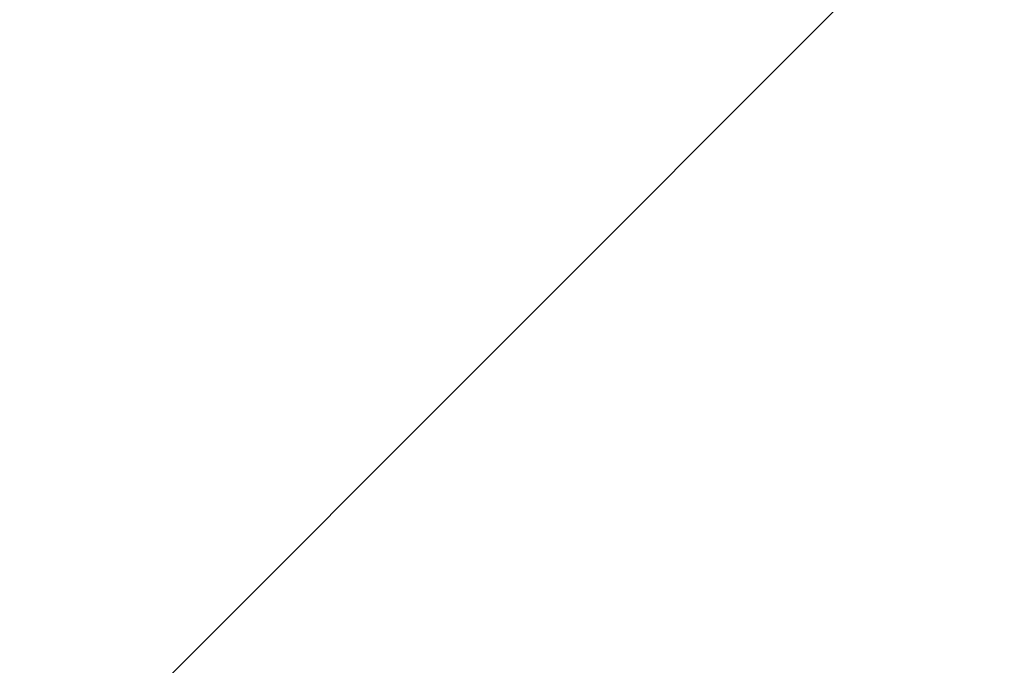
# Model space of a CAD drawing. Header units: millimetres. Extents: x -1777 to 1198744, y 17256 to 76241.
# Tile 160 of 201: x 128335.04 to 128338.89, y 52462.22 to 52464.75. Entities that reach past the tile are written whole.
import ezdxf

# ---------------------------------------------------------------- set-up
doc = ezdxf.new("R2010")
doc.units = ezdxf.units.MM
doc.layers.add('Beschriftung', color=7, linetype='Continuous', lineweight=9)
doc.styles.add('LBB3.5M1000', font='isocp.shx', dxfattribs={"height": 3.5})

msp = doc.modelspace()

# ---------------------------------------------------------------- hatches: boundary and pattern name
at = {"lineweight": 9}
h = msp.add_hatch(dxfattribs=at)
h.set_pattern_fill('ANSI31', color=256)
h.set_pattern_definition([(45, (42400.086, 91010.9538), (-2.24506403, 2.24506403), [])])
h.paths.add_polyline_path([(128430.59851, 52453.67604), (128430.59851, 52456.17604), (128360.59851, 52456.17604), (128360.59851, 52386.17604), (128363.09851, 52386.17604, 0.4142136), (128367.59851, 52390.67604), (128367.59851, 52440.17604, -0.4142136), (128376.59851, 52449.17604), (128426.09851, 52449.17604, 0.4142136)])
h.paths.add_polyline_path([(128384.58417, 52464.17604), (128384.58417, 52467.17604), (128324.58417, 52467.17604), (128324.58417, 52427.17604), (128327.58417, 52427.17604, 0.4142136), (128330.58417, 52430.17604), (128330.58417, 52455.17604, -0.4142136), (128336.58417, 52461.17604), (128381.58417, 52461.17604, 0.4142136)])

# ---------------------------------------------------------------- texts
at = {"layer": 'Beschriftung', "insert": (-641.05085, 52759.07674), "char_height": 500, "width": 7399.7669481, "attachment_point": 1, "style": 'LBB3.5M1000'}
msp.add_mtext('\\pi2004.5;{\\fArial|b0|i0|c0|p34;TOP VIEW\\P\\pi1431.8;\\fArial|b0|i1|c0|p34;DRAUFSICHT\\P\\pi64.583;\\fArial|b0|i0|c0|p34;\\H0.6x;(SECTION THROUGH PUMP HOUSE)\\P\\pi330.31;\\fArial|b0|i1|c0|p34;(SCHNITT DURCH PUMPENHAUS)}', dxfattribs=at)

doc.saveas('drawing.dxf')
